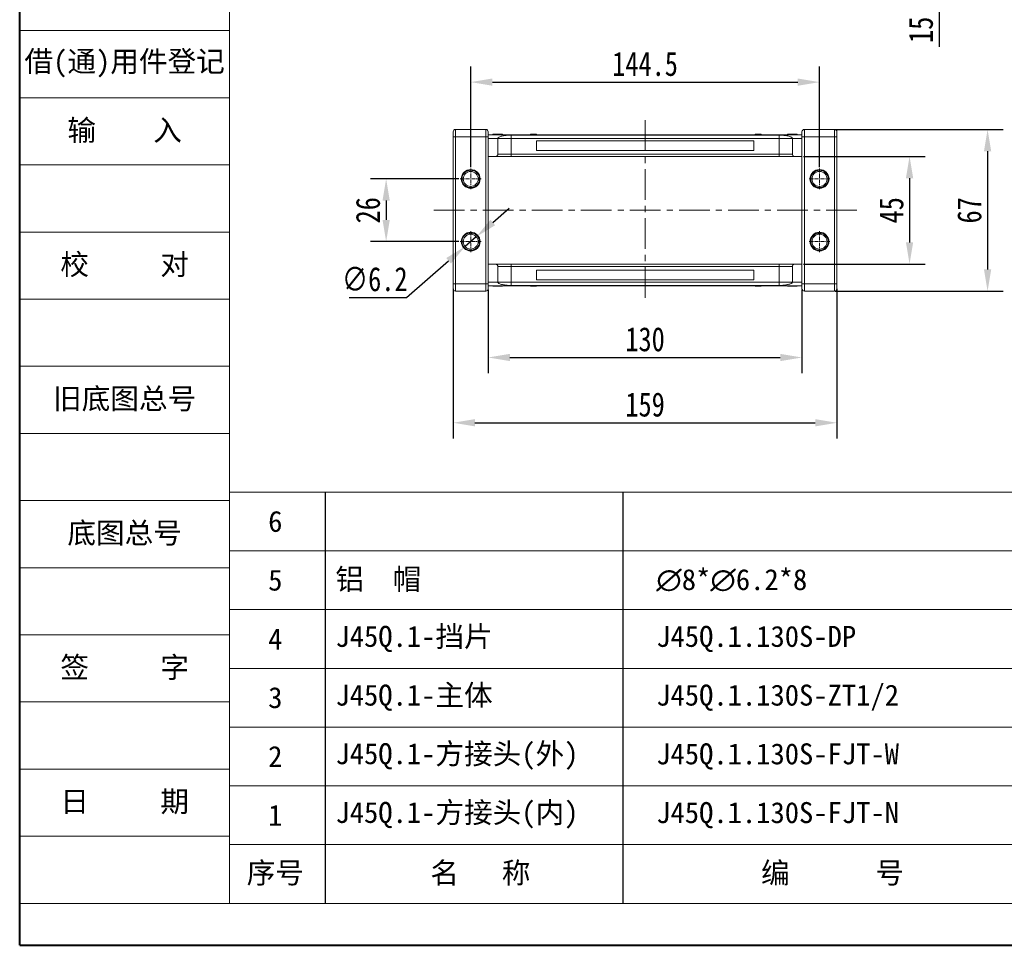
# Model space of a CAD drawing. Header units: millimetres. Extents: x -765 to 710, y 139 to 1172.
# Tile 1 of 76: x -765 to -357, y 139 to 522. Entities that reach past the tile are written whole.
import ezdxf

# ---------------------------------------------------------------- set-up
doc = ezdxf.new("R2010")
doc.units = ezdxf.units.MM
doc.linetypes.add('CENTER', pattern=[0.6, 0.375, -0.075, 0.075, -0.075])
doc.linetypes.add('CENTERX2', pattern=[20.32, 12.7, -2.54, 2.54, -2.54])
doc.layers.add('标注线', color=7, linetype='Continuous', lineweight=15)
doc.styles.get("Standard").update_dxf_attribs({"font": '仿宋_GB2312.ttf', "width": 0.8})
doc.styles.add('样式 3.5', font='仿宋_GB2312.ttf')
doc.styles.add('样式 6', font='仿宋_GB2312.ttf')
doc.dimstyles.new('ISO-45.1', dxfattribs={"dimtxt": 10, "dimasz": 9, "dimexe": 6.5, "dimexo": 0.625, "dimgap": 2.5, "dimtad": 1, "dimtoh": 1, "dimdsep": 46, "dimtxsty": 'Standard', "dimcen": 2.5, "dimadec": 0, "dimazin": 0, "dimtfac": 1, "dimtmove": 0, "dimatfit": 3, "dimfxl": 0, "dimarcsym": 0})
doc.dimstyles.new('副本 ISO-45.1', dxfattribs={"dimtxt": 10, "dimasz": 9, "dimexe": 6.5, "dimexo": 0.625, "dimgap": 2.5, "dimtad": 1, "dimdsep": 46, "dimtxsty": 'Standard', "dimcen": 2.5, "dimadec": 0, "dimazin": 0, "dimtfac": 1, "dimtmove": 0, "dimatfit": 3, "dimfxl": 0, "dimarcsym": 0})

# ---------------------------------------------------------------- blocks, each defined once
blk = doc.blocks.new('*D2849')
at = {"color": 0, "lineweight": -2}
for p, q in [((-577.76, 461.37), (-577.76, 503.08)), ((-433.26, 461.37), (-433.26, 503.08)), ((-568.76, 496.58), (-442.26, 496.58))]:
    blk.add_line(p, q, dxfattribs=at)
at = {"color": 0, "lineweight": 9}
for points in [[(-568.76, 498.08), (-568.76, 495.08), (-577.76, 496.58)], [(-442.26, 498.08), (-442.26, 495.08), (-433.26, 496.58)]]:
    blk.add_solid(points, dxfattribs=at)
at = {"layer": 'Defpoints', "color": 0, "lineweight": 9}
for p in [(-433.26, 496.58), (-577.76, 460.75), (-433.26, 460.75)]:
    blk.add_point(p, dxfattribs=at)
at = {"color": 0, "lineweight": 9, "insert": (-505.51, 504.08), "char_height": 10, "attachment_point": 5}
blk.add_mtext('144.5', dxfattribs=at)
blk = doc.blocks.new('*D2850')
at = {"color": 0, "lineweight": -2}
for p, q in [((-582.67, 456.46), (-619.28, 456.46)), ((-612.78, 447.46), (-612.78, 439.46)), ((-582.67, 430.46), (-619.28, 430.46))]:
    blk.add_line(p, q, dxfattribs=at)
at = {"color": 0, "lineweight": 9}
for points in [[(-614.28, 447.46), (-611.28, 447.46), (-612.78, 456.46)], [(-614.28, 439.46), (-611.28, 439.46), (-612.78, 430.46)]]:
    blk.add_solid(points, dxfattribs=at)
at = {"layer": 'Defpoints', "color": 0, "lineweight": 9}
for p in [(-582.05, 456.46), (-612.78, 430.46), (-582.05, 430.46)]:
    blk.add_point(p, dxfattribs=at)
at = {"color": 0, "lineweight": 9, "insert": (-620.28, 443.46), "char_height": 10, "attachment_point": 5, "rotation": 90}
blk.add_mtext('26', dxfattribs=at)
blk = doc.blocks.new('*D2851')
at = {"color": 0, "lineweight": -2}
for p, q in [((-439.88, 465.76), (-389.45, 465.76)), ((-395.95, 456.76), (-395.95, 430.16)), ((-439.88, 421.16), (-389.45, 421.16))]:
    blk.add_line(p, q, dxfattribs=at)
at = {"color": 0, "lineweight": 9}
for points in [[(-397.45, 456.76), (-394.45, 456.76), (-395.95, 465.76)], [(-397.45, 430.16), (-394.45, 430.16), (-395.95, 421.16)]]:
    blk.add_solid(points, dxfattribs=at)
at = {"layer": 'Defpoints', "color": 0, "lineweight": 9}
for p in [(-440.51, 465.76), (-440.51, 421.16), (-395.95, 421.16)]:
    blk.add_point(p, dxfattribs=at)
at = {"color": 0, "lineweight": 9, "insert": (-403.45, 443.46), "char_height": 10, "attachment_point": 5, "rotation": 90}
blk.add_mtext('45', dxfattribs=at)
blk = doc.blocks.new('*D2852')
at = {"color": 0, "lineweight": -2}
for p, q in [((-426.7, 476.96), (-357.13, 476.96)), ((-363.63, 467.96), (-363.63, 418.96)), ((-426.7, 409.96), (-357.13, 409.96))]:
    blk.add_line(p, q, dxfattribs=at)
at = {"color": 0, "lineweight": 9}
for points in [[(-365.13, 467.96), (-362.13, 467.96), (-363.63, 476.96)], [(-365.13, 418.96), (-362.13, 418.96), (-363.63, 409.96)]]:
    blk.add_solid(points, dxfattribs=at)
at = {"layer": 'Defpoints', "color": 0, "lineweight": 9}
for p in [(-427.33, 476.96), (-427.33, 409.96), (-363.63, 409.96)]:
    blk.add_point(p, dxfattribs=at)
at = {"color": 0, "lineweight": 9, "insert": (-371.13, 443.46), "char_height": 10, "attachment_point": 5, "rotation": 90}
blk.add_mtext('67', dxfattribs=at)
blk = doc.blocks.new('*D2853')
at = {"color": 0, "lineweight": -2}
for p, q in [((-570.51, 410.66), (-570.51, 375.95)), ((-440.51, 410.66), (-440.51, 375.95)), ((-561.51, 382.45), (-449.51, 382.45))]:
    blk.add_line(p, q, dxfattribs=at)
at = {"color": 0, "lineweight": 9}
for points in [[(-561.51, 383.95), (-561.51, 380.95), (-570.51, 382.45)], [(-449.51, 383.95), (-449.51, 380.95), (-440.51, 382.45)]]:
    blk.add_solid(points, dxfattribs=at)
at = {"layer": 'Defpoints', "color": 0, "lineweight": 9}
for p in [(-570.51, 411.29), (-440.51, 411.29), (-440.51, 382.45)]:
    blk.add_point(p, dxfattribs=at)
at = {"color": 0, "lineweight": 9, "insert": (-505.51, 389.95), "char_height": 10, "attachment_point": 5}
blk.add_mtext('130', dxfattribs=at)
blk = doc.blocks.new('*D2854')
at = {"color": 0, "lineweight": -2}
for p, q in [((-585.01, 410.95), (-585.01, 348.9)), ((-426.01, 410.95), (-426.01, 348.9)), ((-576.01, 355.4), (-435.01, 355.4))]:
    blk.add_line(p, q, dxfattribs=at)
at = {"color": 0, "lineweight": 9}
for points in [[(-576.01, 356.9), (-576.01, 353.9), (-585.01, 355.4)], [(-435.01, 356.9), (-435.01, 353.9), (-426.01, 355.4)]]:
    blk.add_solid(points, dxfattribs=at)
at = {"layer": 'Defpoints', "color": 0, "lineweight": 9}
for p in [(-585.01, 411.57), (-426.01, 411.57), (-426.01, 355.4)]:
    blk.add_point(p, dxfattribs=at)
at = {"color": 0, "lineweight": 9, "insert": (-505.51, 362.9), "char_height": 10, "attachment_point": 5}
blk.add_mtext('159', dxfattribs=at)
blk = doc.blocks.new('*D2856')
at = {"color": 0, "lineweight": -2}
for p, q in [((-383.72, 578.69), (-383.72, 587.69)), ((-428.34, 569.69), (-377.22, 569.69)), ((-383.72, 569.69), (-383.72, 554.19)), ((-426.38, 554.19), (-377.22, 554.19)), ((-383.72, 545.19), (-383.72, 511.21))]:
    blk.add_line(p, q, dxfattribs=at)
at = {"color": 0, "lineweight": 9}
for points in [[(-385.22, 578.69), (-382.22, 578.69), (-383.72, 569.69)], [(-385.22, 545.19), (-382.22, 545.19), (-383.72, 554.19)]]:
    blk.add_solid(points, dxfattribs=at)
at = {"layer": 'Defpoints', "color": 0, "lineweight": 9}
for p in [(-428.97, 569.69), (-427.01, 554.19), (-383.72, 554.19)]:
    blk.add_point(p, dxfattribs=at)
at = {"color": 0, "lineweight": 9, "insert": (-391.22, 523.7), "char_height": 10, "attachment_point": 5, "rotation": 90}
blk.add_mtext('15.5', dxfattribs=at)
blk = doc.blocks.new('*D2869')
at = {"color": 0, "lineweight": -2}
for p, q in [((-568.62, 438.39), (-561.82, 444.28)), ((-575.42, 432.49), (-580.1, 428.43)), ((-604.41, 407.36), (-586.9, 422.53)), ((-628.11, 407.36), (-604.41, 407.36))]:
    blk.add_line(p, q, dxfattribs=at)
at = {"color": 0, "lineweight": 9}
for points in [[(-569.6, 439.52), (-567.63, 437.25), (-575.42, 432.49)], [(-587.88, 423.67), (-585.92, 421.4), (-580.1, 428.43)]]:
    blk.add_solid(points, dxfattribs=at)
at = {"layer": 'Defpoints', "color": 0, "lineweight": 9}
for p in [(-575.42, 432.49), (-580.1, 428.43)]:
    blk.add_point(p, dxfattribs=at)
at = {"color": 0, "lineweight": 9, "insert": (-617.51, 414.86), "char_height": 10, "attachment_point": 5}
blk.add_mtext('∅6.2', dxfattribs=at)

msp = doc.modelspace()

# ---------------------------------------------------------------- linework, layer by layer
at = {"color": 7, "lineweight": 40}
for q in [(-764.586, 1171.828), (696.242, 138.815)]:
    msp.add_line((-764.586, 138.815), q, dxfattribs=at)
at = {"color": 7, "lineweight": 13}
for q in [(-677.632, 1154.438), (52.782, 156.205)]:
    msp.add_line((-677.632, 156.205), q, dxfattribs=at)
at = {"color": 7, "lineweight": 15}
for p, q in [((-764.586, 517.934), (-677.632, 517.934)), ((-764.586, 490.109), (-677.632, 490.109)), ((-764.586, 462.284), (-677.632, 462.284)), ((-764.586, 434.458), (-677.632, 434.458)), ((-764.586, 406.633), (-677.632, 406.633)), ((-764.586, 378.808), (-677.632, 378.808)), ((-764.586, 350.982), (-677.632, 350.982)), ((-677.632, 326.635), (-100.309, 326.635)), ((-764.586, 323.157), (-677.632, 323.157)), ((-677.632, 302.288), (-100.309, 302.288)), ((-764.586, 295.332), (-677.632, 295.332)), ((-677.632, 277.941), (-100.309, 277.941)), ((-764.586, 267.506), (-677.632, 267.506)), ((-677.632, 253.594), (-100.309, 253.594)), ((-764.586, 239.681), (-677.632, 239.681)), ((-677.632, 229.247), (-100.309, 229.247)), ((-764.586, 211.856), (-677.632, 211.856)), ((-677.632, 204.9), (-100.309, 204.9)), ((-764.586, 184.031), (-677.632, 184.031)), ((-677.632, 180.552), (52.782, 180.552)), ((-764.586, 156.205), (-677.632, 156.205))]:
    msp.add_line(p, q, dxfattribs=at)
at = {"color": 1, "linetype": 'CENTERX2', "lineweight": 13}
for p, q in [((-505.509, 480.824), (-505.509, 406.095)), ((-593.05, 443.46), (-416.669, 443.46))]:
    msp.add_line(p, q, dxfattribs=at)
at = {"color": 7, "linetype": 'Continuous', "lineweight": 15}
for p, q in [((-584.009, 473.96), (-585.009, 473.96)), ((-585.009, 473.96), (-585.009, 412.96)), ((-584.009, 476.96), (-584.009, 473.96)), ((-571.509, 476.96), (-584.009, 476.96)), ((-584.009, 412.96), (-584.009, 473.96)), ((-584.009, 473.96), (-571.509, 473.96)), ((-571.509, 476.96), (-571.509, 473.96)), ((-570.509, 473.96), (-571.509, 473.96)), ((-571.509, 473.96), (-571.509, 412.96)), ((-505.509, 474.76), (-570.509, 474.76)), ((-570.509, 474.715), (-505.509, 474.715)), ((-570.509, 473.96), (-570.509, 412.96)), ((-566.509, 473.26), (-570.509, 473.26)), ((-568.56, 474.96), (-568.56, 474.76)), ((-568.154, 474.96), (-568.154, 474.76)), ((-566.536, 474.96), (-566.536, 474.76)), ((-566.509, 473.26), (-561.009, 473.26)), ((-566.509, 473.26), (-566.509, 466.76)), ((-564.92, 474.96), (-564.92, 474.76)), ((-564.509, 474.96), (-564.509, 474.76)), ((-505.509, 474.628), (-561.009, 474.628)), ((-561.009, 474.628), (-561.009, 473.26)), ((-561.009, 473.26), (-561.009, 466.76)), ((-561.009, 473.26), (-505.509, 473.26)), ((-552.992, 474.76), (-552.992, 474.96)), ((-552.992, 474.96), (-552.765, 474.96)), ((-552.765, 474.96), (-552.765, 474.76)), ((-552.753, 474.96), (-552.765, 474.96)), ((-552.753, 474.76), (-552.753, 474.96)), ((-552.753, 474.96), (-552.648, 474.96)), ((-552.648, 474.76), (-552.648, 474.96)), ((-552.648, 474.96), (-552.166, 474.96)), ((-552.166, 474.96), (-552.166, 474.76)), ((-551.957, 474.96), (-552.166, 474.96)), ((-551.957, 474.76), (-551.957, 474.96)), ((-551.957, 474.96), (-550.578, 474.96)), ((-550.578, 474.96), (-550.578, 474.76)), ((-550.439, 474.96), (-550.578, 474.96)), ((-550.439, 474.76), (-550.439, 474.96)), ((-440.509, 474.76), (-505.509, 474.76)), ((-505.509, 474.715), (-440.509, 474.715)), ((-450.009, 474.628), (-505.509, 474.628)), ((-505.509, 473.26), (-450.009, 473.26)), ((-459.965, 474.96), (-459.965, 474.76)), ((-459.961, 474.96), (-459.965, 474.96)), ((-459.961, 474.76), (-459.961, 474.96)), ((-459.961, 474.96), (-459.48, 474.96)), ((-459.48, 474.76), (-459.48, 474.96)), ((-459.22, 474.96), (-459.48, 474.96)), ((-459.22, 474.96), (-459.22, 474.76)), ((-459.149, 474.96), (-459.22, 474.96)), ((-459.149, 474.76), (-459.149, 474.96)), ((-459.149, 474.96), (-458.705, 474.96)), ((-458.705, 474.76), (-458.705, 474.96)), ((-458.705, 474.96), (-457.987, 474.96)), ((-457.987, 474.76), (-457.987, 474.96)), ((-457.987, 474.96), (-457.636, 474.96)), ((-457.636, 474.96), (-457.636, 474.76)), ((-457.53, 474.96), (-457.636, 474.96)), ((-457.53, 474.76), (-457.53, 474.96)), ((-457.53, 474.96), (-457.412, 474.96)), ((-457.412, 474.76), (-457.412, 474.96)), ((-450.009, 473.26), (-450.009, 474.628)), ((-450.009, 473.26), (-444.509, 473.26)), ((-450.009, 466.76), (-450.009, 473.26)), ((-446.509, 474.96), (-446.509, 474.76)), ((-444.509, 473.26), (-440.509, 473.26)), ((-444.509, 466.76), (-444.509, 473.26)), ((-444.456, 474.76), (-444.456, 474.96)), ((-442.458, 474.96), (-442.458, 474.76)), ((-440.509, 473.96), (-439.509, 473.96)), ((-440.509, 412.96), (-440.509, 473.96)), ((-439.509, 473.96), (-439.509, 476.96)), ((-427.009, 476.96), (-439.509, 476.96)), ((-439.509, 473.96), (-427.009, 473.96)), ((-439.509, 412.96), (-439.509, 473.96)), ((-427.009, 473.96), (-427.009, 476.96)), ((-427.009, 473.96), (-426.009, 473.96)), ((-427.009, 473.96), (-427.009, 412.96)), ((-426.009, 412.96), (-426.009, 473.96)), ((-505.509, 472.26), (-550.509, 472.26)), ((-550.509, 472.26), (-550.509, 468.26)), ((-460.509, 472.26), (-505.509, 472.26)), ((-460.509, 468.26), (-460.509, 472.26)), ((-570.509, 465.76), (-567.509, 465.76)), ((-561.009, 466.76), (-566.509, 466.76)), ((-561.009, 466.76), (-561.009, 465.76)), ((-505.509, 466.76), (-561.009, 466.76)), ((-561.009, 465.76), (-505.509, 465.76)), ((-550.509, 468.26), (-505.509, 468.26)), ((-505.509, 468.26), (-460.509, 468.26)), ((-450.009, 466.76), (-505.509, 466.76)), ((-505.509, 465.76), (-450.009, 465.76)), ((-444.509, 466.76), (-450.009, 466.76)), ((-450.009, 466.76), (-450.009, 465.76)), ((-443.509, 465.76), (-440.509, 465.76)), ((-567.509, 421.16), (-570.509, 421.16)), ((-566.509, 420.16), (-566.509, 413.66)), ((-566.509, 420.16), (-561.009, 420.16)), ((-561.009, 421.16), (-561.009, 420.16)), ((-505.509, 421.16), (-561.009, 421.16)), ((-561.009, 420.16), (-561.009, 413.66)), ((-561.009, 420.16), (-505.509, 420.16)), ((-450.009, 421.16), (-505.509, 421.16)), ((-505.509, 420.16), (-450.009, 420.16)), ((-450.009, 420.16), (-450.009, 421.16)), ((-450.009, 420.16), (-444.509, 420.16)), ((-450.009, 413.66), (-450.009, 420.16)), ((-444.509, 413.66), (-444.509, 420.16)), ((-443.509, 421.16), (-440.509, 421.16)), ((-505.509, 418.66), (-550.509, 418.66)), ((-550.509, 418.66), (-550.509, 414.66)), ((-460.509, 418.66), (-505.509, 418.66)), ((-460.509, 414.66), (-460.509, 418.66)), ((-584.009, 412.96), (-585.009, 412.96)), ((-584.009, 412.96), (-584.009, 409.96)), ((-571.509, 412.96), (-584.009, 412.96)), ((-571.509, 412.96), (-571.509, 409.96)), ((-570.509, 412.96), (-571.509, 412.96)), ((-570.509, 413.66), (-566.509, 413.66)), ((-505.509, 412.204), (-570.509, 412.204)), ((-570.509, 412.16), (-505.509, 412.16)), ((-568.56, 411.96), (-568.56, 412.16)), ((-566.563, 412.16), (-566.563, 411.96)), ((-561.009, 413.66), (-566.509, 413.66)), ((-564.509, 411.96), (-564.509, 412.16)), ((-561.009, 413.66), (-561.009, 412.291)), ((-505.509, 413.66), (-561.009, 413.66)), ((-561.009, 412.291), (-505.509, 412.291)), ((-552.992, 412.16), (-552.992, 411.96)), ((-552.874, 412.16), (-552.874, 411.96)), ((-552.768, 411.96), (-552.768, 412.16)), ((-552.417, 412.16), (-552.417, 411.96)), ((-551.699, 412.16), (-551.699, 411.96)), ((-551.255, 412.16), (-551.255, 411.96)), ((-551.184, 411.96), (-551.184, 412.16)), ((-550.924, 412.16), (-550.924, 411.96)), ((-550.509, 414.66), (-505.509, 414.66)), ((-550.443, 412.16), (-550.443, 411.96)), ((-550.439, 411.96), (-550.439, 412.16)), ((-505.509, 414.66), (-460.509, 414.66)), ((-450.009, 413.66), (-505.509, 413.66)), ((-505.509, 412.291), (-450.009, 412.291)), ((-440.509, 412.204), (-505.509, 412.204)), ((-505.509, 412.16), (-440.509, 412.16)), ((-459.965, 412.16), (-459.965, 411.96)), ((-459.825, 411.96), (-459.825, 412.16)), ((-458.446, 412.16), (-458.446, 411.96)), ((-458.238, 411.96), (-458.238, 412.16)), ((-457.756, 412.16), (-457.756, 411.96)), ((-457.651, 412.16), (-457.651, 411.96)), ((-457.639, 411.96), (-457.639, 412.16)), ((-457.412, 412.16), (-457.412, 411.96)), ((-450.009, 413.66), (-450.009, 412.291)), ((-444.509, 413.66), (-450.009, 413.66)), ((-446.509, 411.96), (-446.509, 412.16)), ((-446.098, 411.96), (-446.098, 412.16)), ((-440.509, 413.66), (-444.509, 413.66)), ((-444.482, 411.96), (-444.482, 412.16)), ((-442.864, 411.96), (-442.864, 412.16)), ((-442.458, 411.96), (-442.458, 412.16)), ((-440.509, 412.96), (-439.509, 412.96)), ((-439.509, 409.96), (-439.509, 412.96)), ((-427.009, 412.96), (-439.509, 412.96)), ((-427.009, 409.96), (-427.009, 412.96)), ((-427.009, 412.96), (-426.009, 412.96)), ((-584.009, 409.96), (-571.509, 409.96)), ((-552.874, 411.96), (-552.992, 411.96)), ((-552.874, 411.96), (-552.768, 411.96)), ((-552.417, 411.96), (-552.768, 411.96)), ((-551.699, 411.96), (-552.417, 411.96)), ((-551.255, 411.96), (-551.699, 411.96)), ((-551.255, 411.96), (-551.184, 411.96)), ((-551.184, 411.96), (-550.924, 411.96)), ((-550.443, 411.96), (-550.924, 411.96)), ((-550.443, 411.96), (-550.439, 411.96)), ((-459.965, 411.96), (-459.825, 411.96)), ((-458.446, 411.96), (-459.825, 411.96)), ((-458.446, 411.96), (-458.238, 411.96)), ((-457.756, 411.96), (-458.238, 411.96)), ((-457.651, 411.96), (-457.756, 411.96)), ((-457.651, 411.96), (-457.639, 411.96)), ((-457.412, 411.96), (-457.639, 411.96)), ((-439.509, 409.96), (-427.009, 409.96))]:
    msp.add_line(p, q, dxfattribs=at)
at = {"color": 1, "linetype": 'CENTER', "lineweight": 9, "ltscale": 3.9624}
for p, q in [((-577.759, 452.17), (-577.759, 460.75)), ((-433.259, 452.17), (-433.259, 460.75)), ((-582.049, 456.46), (-573.469, 456.46)), ((-437.549, 456.46), (-428.969, 456.46)), ((-577.759, 426.17), (-577.759, 434.75)), ((-433.259, 426.17), (-433.259, 434.75)), ((-582.049, 430.46), (-573.469, 430.46)), ((-437.549, 430.46), (-428.969, 430.46))]:
    msp.add_line(p, q, dxfattribs=at)
at = {"color": 7}
for p, q in [((-638.031, 326.635), (-638.031, 156.205)), ((-514.793, 326.635), (-514.793, 156.205))]:
    msp.add_line(p, q, dxfattribs=at)
at = {"color": 7, "linetype": 'Continuous', "lineweight": 15}
for centre, radius in [((-577.759, 456.46), 3.9), ((-577.759, 456.46), 3.1), ((-433.259, 456.46), 3.9), ((-433.259, 456.46), 3.1), ((-577.759, 430.46), 3.9), ((-577.759, 430.46), 3.1), ((-433.259, 430.46), 3.9), ((-433.259, 430.46), 3.1)]:
    msp.add_circle(centre, radius, dxfattribs=at)
for centre, start, end in [((-584.009, 475.96), 90, 180), ((-571.509, 475.96), 0, 90), ((-439.509, 475.96), 90, 180), ((-427.009, 475.96), 0, 90), ((-584.009, 410.96), 180, 270), ((-571.509, 410.96), 270, 0), ((-439.509, 410.96), 180, 270), ((-427.009, 410.96), 270, 0)]:
    msp.add_arc(centre, 1, start, end, dxfattribs=at)
for points, knots in [([(-585.009, 475.96), (-585.009, 475.933), (-585.009, 475.891), (-585.009, 475.642), (-585.009, 475.384), (-585.009, 475.065), (-585.009, 474.599), (-585.009, 474.211), (-585.009, 473.96)], [0, 0, 0, 0, 0.23944295, 0.36980709, 0.50000008, 0.63036414, 0.76055705, 1, 1, 1, 1]), ([(-570.509, 475.96), (-570.509, 475.933), (-570.509, 475.891), (-570.509, 475.642), (-570.509, 475.384), (-570.509, 475.066), (-570.509, 474.599), (-570.509, 474.211), (-570.509, 473.96)], [0, 0, 0, 0, 0.2394429, 0.3696359, 0.4999999, 0.6301929, 0.7605571, 1, 1, 1, 1]), ([(-568.154, 474.96), (-568.204, 474.96), (-568.306, 474.96), (-568.422, 474.96), (-568.505, 474.96), (-568.543, 474.96), (-568.558, 474.96), (-568.56, 474.96), (-568.56, 474.96)], [0, 0, 0, 0, 0.1937693, 0.3935642, 0.587886, 0.7891312, 0.8942826, 1, 1, 1, 1]), ([(-566.536, 474.96), (-566.67, 474.96), (-566.973, 474.96), (-567.494, 474.96), (-567.916, 474.96), (-568.124, 474.96), (-568.154, 474.96)], [0, 0, 0, 0, 0.2366286, 0.5373614, 0.9329864, 1, 1, 1, 1]), ([(-564.92, 474.96), (-564.974, 474.96), (-565.084, 474.96), (-565.316, 474.96), (-565.611, 474.96), (-565.942, 474.96), (-566.252, 474.96), (-566.442, 474.96), (-566.536, 474.96)], [0, 0, 0, 0, 0.118432, 0.2393289, 0.4494336, 0.6641784, 0.8318201, 1, 1, 1, 1]), ([(-561.009, 474.628), (-561.4, 474.619), (-562.097, 474.603), (-563.017, 474.515), (-563.801, 474.411), (-564.513, 474.282), (-565.177, 474.123), (-565.747, 473.934), (-566.183, 473.718), (-566.457, 473.491), (-566.492, 473.337), (-566.509, 473.26)], [0, 0, 0, 0, 0.1253767, 0.2231439, 0.3210442, 0.4226148, 0.5242047, 0.6437825, 0.7633681, 0.8816833, 1, 1, 1, 1]), ([(-564.509, 474.96), (-564.511, 474.96), (-564.516, 474.96), (-564.56, 474.96), (-564.637, 474.96), (-564.736, 474.96), (-564.834, 474.96), (-564.892, 474.96), (-564.92, 474.96)], [0, 0, 0, 0, 0.1926273, 0.3886837, 0.5820134, 0.7832006, 0.8910383, 1, 1, 1, 1]), ([(-444.509, 473.26), (-444.529, 473.341), (-444.567, 473.504), (-444.87, 473.741), (-445.348, 473.965), (-445.999, 474.168), (-446.805, 474.344), (-447.632, 474.471), (-448.42, 474.556), (-449.171, 474.614), (-449.715, 474.623), (-450.009, 474.628)], [0, 0, 0, 0, 0.1245955, 0.2491892, 0.3738223, 0.4984451, 0.6220504, 0.7455895, 0.8257011, 0.9057067, 1, 1, 1, 1]), ([(-444.456, 474.96), (-444.589, 474.96), (-444.99, 474.96), (-445.546, 474.96), (-446.054, 474.96), (-446.357, 474.96), (-446.495, 474.96), (-446.505, 474.96), (-446.509, 474.96)], [0, 0, 0, 0, 0.1423372, 0.4291269, 0.5899433, 0.7512055, 0.9098946, 1, 1, 1, 1]), ([(-442.458, 474.96), (-442.468, 474.96), (-442.49, 474.96), (-442.692, 474.96), (-442.997, 474.96), (-443.532, 474.96), (-444.041, 474.96), (-444.396, 474.96), (-444.456, 474.96)], [0, 0, 0, 0, 0.148288, 0.2977445, 0.4437132, 0.6077915, 0.9347078, 1, 1, 1, 1]), ([(-440.509, 473.96), (-440.509, 474.211), (-440.509, 474.599), (-440.509, 475.065), (-440.509, 475.384), (-440.509, 475.642), (-440.509, 475.891), (-440.509, 475.933), (-440.509, 475.96)], [0, 0, 0, 0, 0.2394429, 0.3696359, 0.4999999, 0.6301929, 0.7605571, 1, 1, 1, 1]), ([(-426.009, 473.96), (-426.009, 474.211), (-426.009, 474.599), (-426.009, 475.066), (-426.009, 475.384), (-426.009, 475.642), (-426.009, 475.891), (-426.009, 475.933), (-426.009, 475.96)], [0, 0, 0, 0, 0.2394429, 0.3698071, 0.5000001, 0.6303641, 0.7605571, 1, 1, 1, 1]), ([(-566.509, 466.76), (-566.52, 466.647), (-566.542, 466.422), (-566.715, 466.123), (-566.969, 465.896), (-567.25, 465.777), (-567.435, 465.764), (-567.509, 465.76)], [0, 0, 0, 0, 0.2146939, 0.4293877, 0.6440816, 0.8587754, 1, 1, 1, 1]), ([(-567.509, 465.76), (-567.488, 465.76), (-567.445, 465.76), (-567.083, 465.76), (-566.483, 465.76), (-565.638, 465.76), (-564.769, 465.76), (-564.004, 465.76), (-563.223, 465.76), (-562.222, 465.76), (-561.406, 465.76), (-561.009, 465.76)], [0, 0, 0, 0, 0.11649679, 0.2399717, 0.36857994, 0.49991744, 0.63125493, 0.69561579, 0.7600283, 0.88350321, 1, 1, 1, 1]), ([(-450.009, 465.76), (-449.613, 465.76), (-448.796, 465.76), (-447.585, 465.76), (-446.42, 465.76), (-445.38, 465.76), (-444.674, 465.76), (-444.228, 465.76), (-443.873, 465.76), (-443.573, 465.76), (-443.53, 465.76), (-443.509, 465.76)], [0, 0, 0, 0, 0.1164968, 0.2399717, 0.3685799, 0.4999174, 0.6312549, 0.6956158, 0.7600283, 0.8835032, 1, 1, 1, 1]), ([(-443.509, 465.76), (-443.622, 465.771), (-443.846, 465.793), (-444.146, 465.965), (-444.372, 466.219), (-444.492, 466.5), (-444.504, 466.686), (-444.509, 466.76)], [0, 0, 0, 0, 0.21469386, 0.42938772, 0.64408158, 0.85877544, 1, 1, 1, 1]), ([(-581.359, 456.46), (-581.347, 456.686), (-581.323, 457.138), (-581.119, 457.81), (-580.791, 458.451), (-580.322, 459.022), (-579.846, 459.412), (-579.422, 459.66), (-578.993, 459.855), (-578.438, 460.018), (-577.759, 460.08), (-577.081, 460.018), (-576.408, 459.821), (-575.768, 459.491), (-575.197, 459.022), (-574.806, 458.546), (-574.559, 458.123), (-574.365, 457.693), (-574.195, 457.138), (-574.171, 456.686), (-574.159, 456.46)], [0, 0, 0, 0, 0.05998, 0.1199831, 0.1849463, 0.249957, 0.3149202, 0.3472901, 0.3800161, 0.4399843, 0.4999996, 0.5599679, 0.6199831, 0.6849463, 0.749957, 0.8149202, 0.8472901, 0.8800161, 0.9399965, 1, 1, 1, 1]), ([(-436.859, 456.46), (-436.847, 456.686), (-436.823, 457.138), (-436.619, 457.81), (-436.291, 458.451), (-435.822, 459.022), (-435.346, 459.412), (-434.922, 459.66), (-434.493, 459.855), (-433.938, 460.018), (-433.259, 460.08), (-432.581, 460.018), (-431.908, 459.821), (-431.268, 459.491), (-430.697, 459.022), (-430.306, 458.546), (-430.059, 458.123), (-429.865, 457.693), (-429.695, 457.138), (-429.671, 456.686), (-429.659, 456.46)], [0, 0, 0, 0, 0.05998, 0.1199831, 0.1849463, 0.249957, 0.3149202, 0.3472901, 0.3800161, 0.4399843, 0.4999996, 0.5599679, 0.6199831, 0.6849463, 0.749957, 0.8149202, 0.8472901, 0.8800161, 0.9399965, 1, 1, 1, 1]), ([(-574.159, 456.46), (-574.171, 456.233), (-574.195, 455.781), (-574.4, 455.109), (-574.727, 454.468), (-575.196, 453.897), (-575.673, 453.507), (-576.096, 453.259), (-576.525, 453.064), (-577.08, 452.901), (-577.759, 452.839), (-578.438, 452.901), (-579.11, 453.098), (-579.75, 453.428), (-580.322, 453.897), (-580.712, 454.373), (-580.96, 454.796), (-581.154, 455.226), (-581.323, 455.781), (-581.347, 456.233), (-581.359, 456.46)], [0, 0, 0, 0, 0.05998, 0.1199831, 0.1849463, 0.249957, 0.3149202, 0.3472901, 0.3800161, 0.4399843, 0.4999996, 0.5599679, 0.6199831, 0.6849463, 0.749957, 0.8149202, 0.8472901, 0.8800161, 0.9399965, 1, 1, 1, 1]), ([(-429.659, 456.46), (-429.671, 456.233), (-429.695, 455.781), (-429.9, 455.109), (-430.227, 454.468), (-430.696, 453.897), (-431.173, 453.507), (-431.596, 453.259), (-432.025, 453.064), (-432.58, 452.901), (-433.259, 452.839), (-433.938, 452.901), (-434.61, 453.098), (-435.25, 453.428), (-435.822, 453.897), (-436.212, 454.373), (-436.46, 454.796), (-436.654, 455.226), (-436.823, 455.781), (-436.847, 456.233), (-436.859, 456.46)], [0, 0, 0, 0, 0.05998, 0.1199831, 0.1849463, 0.249957, 0.3149202, 0.3472901, 0.3800161, 0.4399843, 0.4999996, 0.5599679, 0.6199831, 0.6849463, 0.749957, 0.8149202, 0.8472901, 0.8800161, 0.9399965, 1, 1, 1, 1]), ([(-581.359, 430.46), (-581.347, 430.686), (-581.323, 431.138), (-581.119, 431.81), (-580.791, 432.451), (-580.322, 433.022), (-579.846, 433.412), (-579.422, 433.66), (-578.993, 433.855), (-578.438, 434.018), (-577.759, 434.08), (-577.081, 434.018), (-576.408, 433.821), (-575.768, 433.491), (-575.197, 433.022), (-574.806, 432.546), (-574.559, 432.123), (-574.365, 431.693), (-574.195, 431.138), (-574.171, 430.686), (-574.159, 430.46)], [0, 0, 0, 0, 0.05998, 0.1199831, 0.1849463, 0.249957, 0.3149202, 0.3472901, 0.3800161, 0.4399843, 0.4999996, 0.5599679, 0.6199831, 0.6849463, 0.749957, 0.8149202, 0.8472901, 0.8800161, 0.9399965, 1, 1, 1, 1]), ([(-436.859, 430.46), (-436.847, 430.686), (-436.823, 431.138), (-436.619, 431.81), (-436.291, 432.451), (-435.822, 433.022), (-435.346, 433.412), (-434.922, 433.66), (-434.493, 433.855), (-433.938, 434.018), (-433.259, 434.08), (-432.581, 434.018), (-431.908, 433.821), (-431.268, 433.491), (-430.697, 433.022), (-430.306, 432.546), (-430.059, 432.123), (-429.865, 431.693), (-429.695, 431.138), (-429.671, 430.686), (-429.659, 430.46)], [0, 0, 0, 0, 0.05998, 0.1199831, 0.1849463, 0.249957, 0.3149202, 0.3472901, 0.3800161, 0.4399843, 0.4999996, 0.5599679, 0.6199831, 0.6849463, 0.749957, 0.8149202, 0.8472901, 0.8800161, 0.9399965, 1, 1, 1, 1]), ([(-574.159, 430.46), (-574.171, 430.233), (-574.195, 429.781), (-574.4, 429.109), (-574.727, 428.468), (-575.196, 427.897), (-575.673, 427.507), (-576.096, 427.259), (-576.525, 427.064), (-577.08, 426.901), (-577.759, 426.839), (-578.438, 426.901), (-579.11, 427.098), (-579.75, 427.428), (-580.322, 427.897), (-580.712, 428.373), (-580.96, 428.796), (-581.154, 429.226), (-581.323, 429.781), (-581.347, 430.233), (-581.359, 430.46)], [0, 0, 0, 0, 0.05998, 0.1199831, 0.1849463, 0.249957, 0.3149202, 0.3472901, 0.3800161, 0.4399843, 0.4999996, 0.5599679, 0.6199831, 0.6849463, 0.749957, 0.8149202, 0.8472901, 0.8800161, 0.9399965, 1, 1, 1, 1]), ([(-429.659, 430.46), (-429.671, 430.233), (-429.695, 429.781), (-429.9, 429.109), (-430.227, 428.468), (-430.696, 427.897), (-431.173, 427.507), (-431.596, 427.259), (-432.025, 427.064), (-432.58, 426.901), (-433.259, 426.839), (-433.938, 426.901), (-434.61, 427.098), (-435.25, 427.428), (-435.822, 427.897), (-436.212, 428.373), (-436.46, 428.796), (-436.654, 429.226), (-436.823, 429.781), (-436.847, 430.233), (-436.859, 430.46)], [0, 0, 0, 0, 0.05998, 0.1199831, 0.1849463, 0.249957, 0.3149202, 0.3472901, 0.3800161, 0.4399843, 0.4999996, 0.5599679, 0.6199831, 0.6849463, 0.749957, 0.8149202, 0.8472901, 0.8800161, 0.9399965, 1, 1, 1, 1]), ([(-567.509, 421.16), (-567.397, 421.148), (-567.172, 421.126), (-566.872, 420.954), (-566.646, 420.7), (-566.526, 420.419), (-566.514, 420.233), (-566.509, 420.16)], [0, 0, 0, 0, 0.21469386, 0.42938772, 0.64408158, 0.85877544, 1, 1, 1, 1]), ([(-561.009, 421.16), (-561.406, 421.16), (-562.222, 421.16), (-563.434, 421.16), (-564.599, 421.16), (-565.638, 421.16), (-566.344, 421.16), (-566.791, 421.16), (-567.145, 421.16), (-567.445, 421.16), (-567.488, 421.16), (-567.509, 421.16)], [0, 0, 0, 0, 0.1164968, 0.2399717, 0.3685799, 0.4999174, 0.6312549, 0.6956158, 0.7600283, 0.8835032, 1, 1, 1, 1]), ([(-443.509, 421.16), (-443.53, 421.16), (-443.574, 421.16), (-443.935, 421.16), (-444.535, 421.16), (-445.38, 421.16), (-446.25, 421.16), (-447.014, 421.16), (-447.795, 421.16), (-448.796, 421.16), (-449.613, 421.16), (-450.009, 421.16)], [0, 0, 0, 0, 0.1164968, 0.2399717, 0.3685799, 0.4999174, 0.6312549, 0.6956158, 0.7600283, 0.8835032, 1, 1, 1, 1]), ([(-444.509, 420.16), (-444.498, 420.272), (-444.476, 420.497), (-444.304, 420.796), (-444.05, 421.023), (-443.769, 421.142), (-443.583, 421.155), (-443.509, 421.16)], [0, 0, 0, 0, 0.21469386, 0.42938772, 0.64408158, 0.85877544, 1, 1, 1, 1]), ([(-585.009, 412.96), (-585.009, 412.708), (-585.009, 412.32), (-585.009, 411.853), (-585.009, 411.535), (-585.009, 411.277), (-585.009, 411.028), (-585.009, 410.986), (-585.009, 410.96)], [0, 0, 0, 0, 0.2394429, 0.3698071, 0.5000001, 0.6303641, 0.7605571, 1, 1, 1, 1]), ([(-570.509, 412.96), (-570.509, 412.708), (-570.509, 412.32), (-570.509, 411.854), (-570.509, 411.535), (-570.509, 411.277), (-570.509, 411.028), (-570.509, 410.986), (-570.509, 410.96)], [0, 0, 0, 0, 0.2394429, 0.3696359, 0.4999999, 0.6301929, 0.7605571, 1, 1, 1, 1]), ([(-566.509, 413.66), (-566.49, 413.578), (-566.451, 413.415), (-566.149, 413.178), (-565.67, 412.954), (-565.019, 412.751), (-564.213, 412.575), (-563.386, 412.448), (-562.598, 412.363), (-561.847, 412.305), (-561.303, 412.296), (-561.009, 412.291)], [0, 0, 0, 0, 0.1245955, 0.2491892, 0.3738223, 0.4984451, 0.6220504, 0.7455895, 0.8257011, 0.9057067, 1, 1, 1, 1]), ([(-450.009, 412.291), (-449.618, 412.3), (-448.922, 412.316), (-448.002, 412.404), (-447.218, 412.508), (-446.505, 412.637), (-445.842, 412.796), (-445.271, 412.985), (-444.835, 413.201), (-444.561, 413.428), (-444.527, 413.582), (-444.509, 413.66)], [0, 0, 0, 0, 0.1253767, 0.2231439, 0.3210442, 0.4226148, 0.5242047, 0.6437825, 0.7633681, 0.8816833, 1, 1, 1, 1]), ([(-440.509, 410.96), (-440.509, 410.986), (-440.509, 411.028), (-440.509, 411.277), (-440.509, 411.535), (-440.509, 411.853), (-440.509, 412.32), (-440.509, 412.708), (-440.509, 412.96)], [0, 0, 0, 0, 0.2394429, 0.3696359, 0.4999999, 0.6301929, 0.7605571, 1, 1, 1, 1]), ([(-426.009, 410.96), (-426.009, 410.986), (-426.009, 411.028), (-426.009, 411.277), (-426.009, 411.535), (-426.009, 411.854), (-426.009, 412.32), (-426.009, 412.708), (-426.009, 412.96)], [0, 0, 0, 0, 0.23944295, 0.36980709, 0.50000008, 0.63036414, 0.76055705, 1, 1, 1, 1]), ([(-568.56, 411.96), (-568.55, 411.96), (-568.529, 411.96), (-568.328, 411.96), (-568.023, 411.96), (-567.487, 411.96), (-566.976, 411.96), (-566.621, 411.96), (-566.563, 411.96)], [0, 0, 0, 0, 0.1482689, 0.2976473, 0.4424214, 0.6078512, 0.9356585, 1, 1, 1, 1]), ([(-566.563, 411.96), (-566.43, 411.96), (-566.028, 411.96), (-565.472, 411.96), (-564.964, 411.96), (-564.661, 411.96), (-564.524, 411.96), (-564.513, 411.96), (-564.509, 411.96)], [0, 0, 0, 0, 0.1423372, 0.4291269, 0.5899433, 0.7512055, 0.9098946, 1, 1, 1, 1]), ([(-446.509, 411.96), (-446.507, 411.96), (-446.502, 411.96), (-446.459, 411.96), (-446.381, 411.96), (-446.282, 411.96), (-446.184, 411.96), (-446.127, 411.96), (-446.098, 411.96)], [0, 0, 0, 0, 0.1926347, 0.388697, 0.5820148, 0.7830443, 0.8909593, 1, 1, 1, 1]), ([(-446.098, 411.96), (-446.044, 411.96), (-445.934, 411.96), (-445.697, 411.96), (-445.39, 411.96), (-445.053, 411.96), (-444.749, 411.96), (-444.571, 411.96), (-444.482, 411.96)], [0, 0, 0, 0, 0.1184406, 0.2393457, 0.4595932, 0.6849248, 0.8422399, 1, 1, 1, 1]), ([(-444.482, 411.96), (-444.348, 411.96), (-444.045, 411.96), (-443.516, 411.96), (-443.094, 411.96), (-442.887, 411.96), (-442.864, 411.96)], [0, 0, 0, 0, 0.23673076, 0.53755546, 0.94966792, 1, 1, 1, 1]), ([(-442.864, 411.96), (-442.814, 411.96), (-442.712, 411.96), (-442.597, 411.96), (-442.514, 411.96), (-442.475, 411.96), (-442.46, 411.96), (-442.459, 411.96), (-442.458, 411.96)], [0, 0, 0, 0, 0.1937762, 0.3936, 0.5878635, 0.7889077, 0.894169, 1, 1, 1, 1])]:
    msp.add_open_spline(points, degree=3, knots=knots, dxfattribs=at)

# ---------------------------------------------------------------- texts
at = {"color": 7, "linetype": 'CENTER', "lineweight": 18, "char_height": 8.6954, "width": 86.95403, "attachment_point": 5, "style": '样式 3.5'}
for s, insert in [('{\\fSimSun|b0|i0|c134|p2;借}({\\fSimSun|b0|i0|c134|p2;通}){\\fSimSun|b0|i0|c134|p2;用件登记}', (-721.109, 504.021)), ('\\f宋体|b0|i0|c134|p2;校     对', (-721.109, 420.546)), ('\\f宋体|b0|i0|c134|p2;旧底图总号', (-721.109, 364.895)), ('\\f宋体|b0|i0|c134|p2;底图总号', (-721.109, 309.244)), ('\\f宋体|b0|i0|c134|p2;签     字', (-721.109, 253.594)), ('\\f宋体|b0|i0|c134|p2;日     期', (-721.109, 197.943))]:
    msp.add_mtext(s, dxfattribs=dict(at, insert=insert))
at = {"color": 7, "lineweight": 18, "insert": (-721.109, 476.196), "char_height": 8.6954, "width": 86.95403, "attachment_point": 5, "style": '样式 3.5'}
msp.add_mtext('{\\fSimSun|b0|i0|c134|p2;输    入}', dxfattribs=at)
at = {"layer": '标注线', "color": 7, "lineweight": 18, "char_height": 6.26069, "style": '样式 6'}
for s, insert, width, attachment_point in [('{\\H1.389x;6}', (-658.686, 314.462), 41.73793, 5), ('{\\H1.389x;5}', (-658.686, 290.115), 41.73793, 5), ('{\\H1.389x;铝  帽}', (-633.778, 290.115), 156.50043, 4), ('{\\fISOCPEUR|b0|i0|c0|p34;\\H1.389x;∅\\fFangSong_GB2312|b0|i0|c134|p49;8*\\fISOCPEUR|b0|i0|c0|p34;∅\\fFangSong_GB2312|b0|i0|c134|p49;6.2*8}', (-500.887, 290.115), 120.34268, 4), ('{\\H1.389x;4}', (-658.686, 265.767), 41.73793, 5), ('{\\H1.389x;J45Q.1-挡片}', (-633.778, 265.767), 156.50043, 4), ('{\\H1.389x;J45Q.1.130S-DP}', (-500.887, 265.767), 120.34268, 4), ('{\\H1.389x;3}', (-658.686, 241.42), 41.73793, 5), ('{\\H1.389x;J45Q.1-主体}', (-633.778, 241.42), 120.44766, 4), ('{\\H1.389x;J45Q.1.130S-ZT1/2}', (-500.887, 241.42), 120.34268, 4), ('{\\H1.389x;2}', (-658.686, 217.073), 41.73793, 5), ('{\\H1.389x;J45Q.1-方接头(外)}', (-633.778, 217.073), 156.50043, 4), ('{\\H1.389x;J45Q.1.130S-FJT-W}', (-500.887, 217.073), 120.34268, 4), ('{\\H1.389x;1}', (-658.686, 192.726), 41.73793, 5), ('{\\H1.389x;J45Q.1-方接头(内)}', (-633.778, 192.726), 148.44796, 4), ('{\\H1.389x;J45Q.1.130S-FJT-N}', (-500.887, 192.726), 120.34268, 4), ('{\\H1.389x;序号}', (-658.686, 168.379), 41.73793, 5), ('{\\H1.389x;名   称}', (-573.729, 168.379), 83.26718, 5), ('{\\H1.389x;编      号}', (-427.856, 168.379), 120.34268, 5)]:
    msp.add_mtext(s, dxfattribs=dict(at, insert=insert, width=width, attachment_point=attachment_point))

# ---------------------------------------------------------------- dimensions: what is measured, and where the dimension line sits
at = {"color": 5, "lineweight": 9}
for base, p1, p2, picture, middle in [((-383.721, 554.185), (-428.969, 569.685), (-427.009, 554.185), '*D2856', (-391.221, 523.696)), ((-363.632, 409.96), (-427.328, 476.96), (-427.328, 409.96), '*D2852', (-371.132, 443.46)), ((-612.783, 430.46), (-582.049, 456.46), (-582.049, 430.46), '*D2850', (-620.283, 443.46))]:
    dim = msp.add_linear_dim(base=base, p1=p1, p2=p2, angle=90, dimstyle='副本 ISO-45.1', dxfattribs=at)
    dim.commit()
    dim.dimension.update_dxf_attribs({"geometry": picture, "text_midpoint": middle})
for base, p1, p2, picture, middle in [((-433.259, 496.577), (-577.759, 460.75), (-433.259, 460.75), '*D2849', (-505.509, 504.077)), ((-426.009, 355.397), (-585.009, 411.571), (-426.009, 411.571), '*D2854', (-505.509, 362.897)), ((-440.509, 382.452), (-570.509, 411.286), (-440.509, 411.286), '*D2853', (-505.509, 389.952))]:
    dim = msp.add_linear_dim(base=base, p1=p1, p2=p2, dimstyle='副本 ISO-45.1', dxfattribs=at)
    dim.commit()
    dim.dimension.update_dxf_attribs({"geometry": picture, "text_midpoint": middle})
dim = msp.add_linear_dim(base=(-395.952, 421.16), p1=(-440.509, 465.76), p2=(-440.509, 421.16), angle=90, text='45', dimstyle='副本 ISO-45.1', dxfattribs=at)
dim.commit()
dim.dimension.update_dxf_attribs({"geometry": '*D2851', "text_midpoint": (-403.452, 443.46)})
dim = msp.add_diameter_dim_2p(p1=(-575.417, 432.49), p2=(-580.102, 428.429), dimstyle='ISO-45.1', dxfattribs=at)
dim.commit()
dim.dimension.update_dxf_attribs({"geometry": '*D2869', "text_midpoint": (-617.51, 407.356), "dimtype": 163})

doc.saveas('drawing.dxf')
